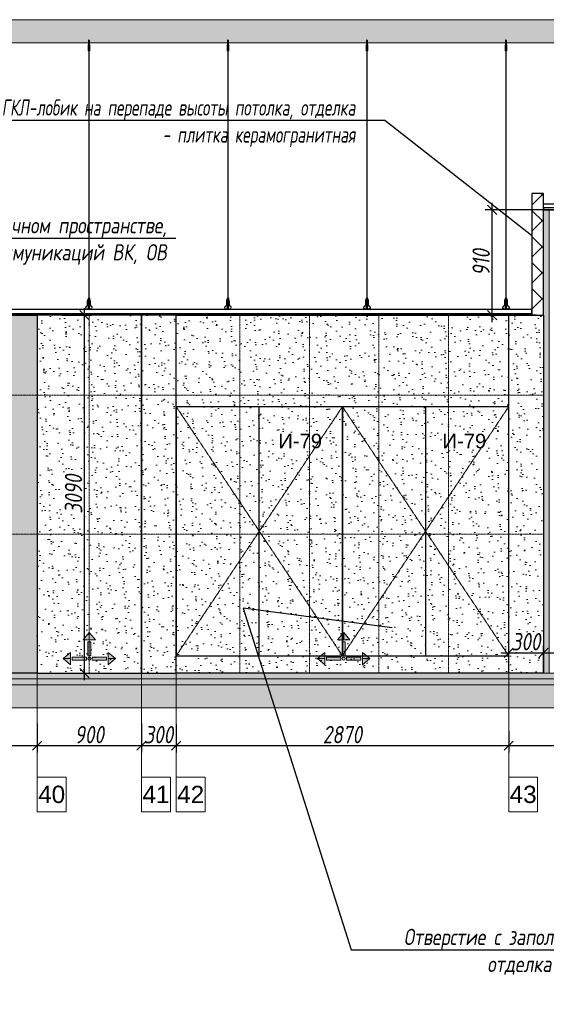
# Model space of a CAD drawing. Header units: millimetres. Extents: x -173851 to 481338, y -267897 to -21875.
# Tile 35 of 126: x -90427 to -85881, y -202644 to -194146. Entities that reach past the tile are written whole.
import ezdxf
from ezdxf import colors
from ezdxf.entities.mleader import LeaderData, LeaderLine
from ezdxf.math import Vec2, Vec3

# ---------------------------------------------------------------- set-up
doc = ezdxf.new("R2010")
doc.units = ezdxf.units.MM
doc.linetypes.add('( Hidden )', pattern=[0.375, 0.25, -0.125])
doc.linetypes.add('DASHDOT', pattern=[25.4, 12.7, -6.35, 0, -6.35])
doc.layers.get('Defpoints').update_dxf_attribs({"color": 31})
for name, color, linetype, lineweight in [('3_RC_Ceiling', 253, 'Continuous', 5), ('A-DETL-GENF', 7, 'Continuous', 5), ('meb', 26, 'Continuous', 15), ('wall_new', 152, 'Continuous', 30)]:
    doc.layers.add(name, color=color, linetype=linetype, lineweight=lineweight)
for name, color, linetype, lineweight, true_color in [('dim_per', 7, 'Continuous', 9, 0x172e00), ('dim_razv', 7, 'DASHDOT', 9, 0x0d1b0d), ('light_pot', 7, 'Continuous', 15, 0xa8a800), ('pol', 7, 'Continuous', 15, 0x55666d)]:
    doc.layers.add(name, color=color, linetype=linetype, lineweight=lineweight, true_color=true_color)
doc.styles.add('fl_iso paper', font='isocpeur.ttf', dxfattribs={"width": 0.8, "oblique": 10})
doc.styles.get("Standard").update_dxf_attribs({"font": 'arial.ttf'})
doc.dimstyles.new('In tre 1_50', dxfattribs={"dimtxt": 150, "dimasz": 80, "dimexe": 60, "dimexo": 10, "dimgap": 20, "dimtad": 1, "dimdec": 0, "dimrnd": 5, "dimzin": 0, "dimdsep": 46, "dimtxsty": 'fl_iso paper', "dimblk": 'OBLIQUE', "dimcen": 0, "dimdle": 60, "dimadec": 0, "dimazin": 0, "dimtfac": 1, "dimtdec": 0, "dimtofl": 0, "dimtmove": 1, "dimatfit": 1, "dimfxl": 40, "dimtolj": 1, "dimtzin": 0, "dimarcsym": 1})

# ---------------------------------------------------------------- blocks, each defined once
blk = doc.blocks.new('*U538')
at = {"layer": '3_RC_Ceiling', "ltscale": 20}
for p, q in [((490274.8, -63286.1), (490274.8, -63346)), ((490279.8, -63281.2), (490279.8, -63300.4)), ((490284.8, -63286.1), (490284.8, -63346)), ((490272.3, -63338.4), (490277.8, -63338.4)), ((490272.3, -63366.9), (490277.8, -63366.9)), ((490284.8, -63324.2), (490274.8, -63324.2)), ((490284.8, -63346), (490274.8, -63346)), ((490277.8, -63325.4), (490277.8, -63346)), ((490277.8, -63373.7), (490277.8, -63333)), ((490277.9, -65491.9), (490277.8, -63380)), ((490281.8, -63325.4), (490281.8, -63346)), ((490281.8, -63373.7), (490281.8, -63332.9)), ((490281.8, -63338.4), (490287.3, -63338.4)), ((490281.8, -63366.9), (490287.3, -63366.9)), ((490281.9, -65491.9), (490281.8, -63380)), ((490277.9, -65511.1), (490277.9, -65482.6)), ((490277.9, -65559.3), (490277.9, -65518.6)), ((490281.9, -65511.1), (490281.9, -65482.6)), ((490281.9, -65559.4), (490281.9, -65518.6)), ((490272.4, -65524.1), (490277.9, -65524.1)), ((490272.4, -65552.6), (490277.9, -65552.6)), ((490285.6, -65568.8), (490274.1, -65568.8)), ((490274.1, -65586.8), (490274.1, -65597.8)), ((490274.1, -65597.8), (490274.1, -65604.3)), ((490276.5, -65574.8), (490276.5, -65571.4)), ((490277.9, -65570.9), (490277, -65570.9)), ((490277.9, -65575.3), (490277, -65575.3)), ((490277.4, -65574.8), (490277.3, -65570.9)), ((490277.9, -65574.8), (490277.4, -65574.8)), ((490277.9, -65582.5), (490277.9, -65566.3)), ((490281.9, -65524.1), (490287.4, -65524.1)), ((490281.9, -65552.6), (490287.4, -65552.6)), ((490281.9, -65582.5), (490281.9, -65566.3)), ((490282.8, -65570.9), (490281.9, -65570.9)), ((490282.4, -65574.8), (490281.9, -65574.8)), ((490282.8, -65575.3), (490281.9, -65575.3)), ((490282.4, -65574.8), (490282.4, -65570.9)), ((490283.3, -65574.8), (490283.3, -65571.4)), ((490285.6, -65586.8), (490285.6, -65597.8)), ((490285.6, -65597.8), (490285.6, -65604.3))]:
    blk.add_line(p, q, dxfattribs=at)
at = {"layer": '3_RC_Ceiling', "ltscale": 20, "elevation": -5.1}
blk.add_lwpolyline([(490272.3, -63327.7), (490272.3, -63378.5, 0.311691), (490287.3, -63378.5), (490287.3, -63327.7, 0.333333)], format="xyb", close=True, dxfattribs=at)
at = {"layer": '3_RC_Ceiling', "ltscale": 20}
for points in [[(490282, -63333.4, 0.15158), (490281.8, -63333, 0.106977), (490281.4, -63332.5, 0.07462), (490280.7, -63332.2, 0.061287), (490279.8, -63332.1, 0.061287), (490279, -63332.2, 0.07462), (490278.3, -63332.5, 0.106977), (490277.8, -63333, 0.15158), (490277.7, -63333.4, 0.156429), (490277.8, -63333.9, 0.106977)], [(490282, -63373.2, -0.15158), (490281.8, -63373.7, -0.106977), (490281.4, -63374.1, -0.07462), (490280.7, -63374.4, -0.061287), (490279.8, -63374.5, -0.061287), (490279, -63374.4, -0.07462), (490278.3, -63374.1, -0.106977), (490277.8, -63373.7, -0.15158), (490277.7, -63373.2, -0.156429), (490277.8, -63372.7, -0.106977)], [(490282, -63333.5, -0.164855), (490281.8, -63333.9, -0.106977)], [(490281.8, -63372.7, -0.164855), (490282, -63373.2, -0.15158)], [(490282, -65519.1, 0.15158), (490281.9, -65518.6, 0.106977), (490281.4, -65518.2, 0.07462), (490280.7, -65517.9, 0.061287), (490279.9, -65517.8, 0.061287), (490279, -65517.9, 0.07462), (490278.3, -65518.2, 0.106977), (490277.8, -65518.6, 0.15158), (490277.7, -65519.1, 0.156429), (490277.9, -65519.6, 0.106977)], [(490282, -65519.1, -0.164855), (490281.9, -65519.6, -0.106977)], [(490287.4, -65524.7, -0.160742), (490293.9, -65538), (490293.9, -65568.4, 0.196304), (490301, -65585.9, -0.186577), (490301.9, -65587.9, 0.403263), (490303.4, -65589.3), (490303.4, -65589.3, 0.315299), (490304.8, -65588.4), (490305, -65587.7, -0.253979), (490306.1, -65586.8, -0.113914), (490306.5, -65586.8, -0.349227), (490307.7, -65588.2), (490307.7, -65590.4, -0.065543), (490307.5, -65591.7), (490306.1, -65596.9, -0.339454), (490296.4, -65604.3), (490263.3, -65604.3, -0.339454), (490253.6, -65596.9), (490252.2, -65591.7, -0.065543), (490252, -65590.4), (490252, -65588.2, -0.349227), (490253.2, -65586.8, -0.113914), (490253.6, -65586.8, -0.253979), (490254.7, -65587.7), (490254.9, -65588.4, 0.315299), (490256.4, -65589.3), (490256.4, -65589.3, 0.403263), (490257.9, -65587.9, -0.186577), (490258.7, -65585.9, 0.196304), (490265.9, -65568.4), (490265.9, -65538, -0.160742), (490272.4, -65524.7)], [(490285.6, -65588.8), (490286.4, -65588.8, 0.414214), (490286.9, -65588.3), (490286.9, -65587.3, 0.414214), (490286.4, -65586.8), (490273.4, -65586.8, 0.414214), (490272.9, -65587.3), (490272.9, -65588.3, 0.414214), (490273.4, -65588.8), (490274.1, -65588.8)], [(490285.6, -65595.8), (490286.4, -65595.8, -0.414214), (490286.9, -65596.3), (490286.9, -65597.3, -0.414214), (490286.4, -65597.8), (490273.4, -65597.8, -0.414214), (490272.9, -65597.3), (490272.9, -65596.3, -0.414214), (490273.4, -65595.8), (490274.1, -65595.8)], [(490285.6, -65604.3), (490285.6, -65605.3, -0.414214), (490282.6, -65608.3), (490277.1, -65608.3, -0.414214), (490274.1, -65605.3), (490274.1, -65604.3)], [(490282, -65558.9, -0.15158), (490281.9, -65559.3, -0.106977), (490281.4, -65559.8, -0.07462), (490280.7, -65560.1, -0.061287), (490279.9, -65560.2, -0.061287), (490279, -65560.1, -0.07462), (490278.3, -65559.8, -0.106977), (490277.8, -65559.3, -0.15158), (490277.7, -65558.9, -0.156429), (490277.9, -65558.4, -0.106977)], [(490281.9, -65558.4, -0.164855), (490282, -65558.9, -0.15158)]]:
    blk.add_lwpolyline(points, format="xyb", dxfattribs=at)
blk.add_lwpolyline([(490272.4, -65513.4), (490272.4, -65564.2, 0.311691), (490287.4, -65564.2), (490287.4, -65513.4, 0.333333)], format="xyb", close=True, dxfattribs=at)
at = {"layer": '3_RC_Ceiling', "ltscale": 20, "const_width": 2.22}
blk.add_lwpolyline([(490307.6, -65584.7, -1), (490312.1, -65584.7), (490312.1, -65586.3, -0.267949), (490311.4, -65587.5, 0.57735), (490311.4, -65589.9, -0.267949), (490312.1, -65591.1), (490312.1, -65593.7, -0.267949), (490311.4, -65594.9, 0.57735), (490311.4, -65597.3, -0.267949), (490312.1, -65598.5), (490312.1, -65601.2, -0.267949), (490311.4, -65602.4, 0.57735), (490311.4, -65604.8, -0.267949), (490312.1, -65606), (490312.1, -65608.8, -0.414214), (490310.7, -65610.2), (490304.5, -65610.2, -0.247529), (490303.3, -65609.6, 0.247529), (490302.2, -65609), (490298.3, -65609, 0.247529), (490297.1, -65609.6, -0.247529), (490296, -65610.2), (490282.3, -65610.2, -0.267949), (490281.1, -65609.5, 0.57735), (490278.7, -65609.5, -0.267949), (490277.5, -65610.2), (490263.7, -65610.2, -0.247529), (490262.6, -65609.6, 0.247529), (490261.4, -65609), (490257.6, -65609, 0.247529), (490256.4, -65609.6, -0.247529), (490255.3, -65610.2), (490249, -65610.2, -0.414214), (490247.6, -65608.8), (490247.6, -65606, -0.267949), (490248.3, -65604.8, 0.57735), (490248.3, -65602.4, -0.267949), (490247.6, -65601.2), (490247.6, -65598.5, -0.267949), (490248.3, -65597.3, 0.57735), (490248.3, -65594.9, -0.267949), (490247.6, -65593.7), (490247.6, -65591.1, -0.267949), (490248.3, -65589.9, 0.57735), (490248.3, -65587.5, -0.267949), (490247.6, -65586.3), (490247.6, -65584.7, -1), (490252.1, -65584.7, -1)], format="xyb", dxfattribs=at)
at = {"layer": '3_RC_Ceiling', "ltscale": 20, "flags": 128}
blk.add_lwpolyline([(490285.6, -65586.8, -0.414214), (490286.1, -65586.3), (490286.6, -65586.3), (490286.6, -65573.3), (490286.1, -65573.3, -0.414214), (490285.6, -65572.8), (490285.6, -65567.9), (490274.1, -65567.9), (490274.1, -65572.8, -0.414214), (490273.6, -65573.3), (490273.1, -65573.3), (490273.1, -65586.3), (490273.6, -65586.3, -0.414214), (490274.1, -65586.8)], format="xyb", dxfattribs=at)
at = {"layer": '3_RC_Ceiling', "ltscale": 20}
for centre in [(490279.8, -63342.2), (490279.8, -63362.2), (490279.9, -65527.8), (490279.9, -65547.8)]:
    blk.add_circle(centre, 1.6, dxfattribs=at)
for centre, radius, start, end in [((490279.8, -63352.2), 2.8, 131.81165, 228.19115), ((490279.8, -63352.2), 2.8, 131.81165, 228.19115), ((490279.8, -63352.2), 2.8, 48.19102, 131.81165), ((490279.8, -63352.2), 2.8, 228.19115, 311.81178), ((490279.8, -63352.2), 2.8, 311.81178, 48.19102), ((490277, -65571.4), 0.5, 90.0014, 180.0014), ((490277, -65574.8), 0.5, 180.0014, 270.0014), ((490279.9, -65537.8), 2.8, 131.81165, 228.19115), ((490279.9, -65537.8), 2.8, 131.81165, 228.19115), ((490278.4, -65582.5), 0.531, 180.0014, 219.64067), ((490279.9, -65537.8), 2.8, 48.19102, 131.81165), ((490279.9, -65537.8), 2.8, 228.19115, 311.81178), ((490279.1, -65581.9), 1.44, 219.64067, 243.43635), ((490279.6, -65581), 2.48, 243.43635, 258.30048), ((490279.9, -65579.5), 3.99, 258.30048, 270.0014), ((490279.9, -65579.5), 3.99, 270.0014, 281.70232), ((490280.2, -65581), 2.48, 281.70232, 296.56645), ((490280.6, -65581.9), 1.44, 296.56645, 320.36213), ((490279.9, -65537.8), 2.8, 311.81178, 48.19102), ((490281.3, -65582.5), 0.531, 320.36213, 0.0014), ((490282.8, -65571.4), 0.5, 0.0014, 90.0014), ((490282.8, -65574.8), 0.5, 270.0014, 0.0014)]:
    blk.add_arc(centre, radius, start, end, dxfattribs=at)
blk = doc.blocks.new('*U1308')
at = {"layer": '3_RC_Ceiling'}
blk.add_blockref('*U538', (-490279.9, 65157.8, 2.5), dxfattribs=at)
blk = doc.blocks.new('*U1309')
at = {"color": 0, "linetype": 'ByBlock', "lineweight": -2, "transparency": 16777216}
for p in [(12000, 0), (13200, 0), (14400, 0), (15600, 0)]:
    blk.add_blockref('*U1308', p, dxfattribs=at)
blk = doc.blocks.new('_Oblique')
at = {"color": 0, "linetype": 'ByBlock', "lineweight": -2}
blk.add_line((-0.5, -0.5), (0.5, 0.5), dxfattribs=at)
blk = doc.blocks.new('*D1354')
at = {"layer": 'Defpoints', "color": 0, "linetype": 'ByBlock', "transparency": 16777216}
for p in [(-90275.9, -200210), (-91275.9, -200214.1), (-90275.9, -200411.9)]:
    blk.add_point(p, dxfattribs=at)
at = {"layer": 'dim_razv', "color": 0, "linetype": 'ByBlock', "lineweight": -2, "transparency": 16777216}
for p, q in [((-91275.9, -200224.1), (-91275.9, -200471.9)), ((-90275.9, -200220), (-90275.9, -200471.9)), ((-91335.9, -200411.9), (-90215.9, -200411.9))]:
    blk.add_line(p, q, dxfattribs=at)
at = {"layer": 'dim_razv', "color": 0, "linetype": 'ByBlock', "lineweight": -2, "transparency": 16777216, "xscale": 80, "yscale": 80, "zscale": 80, "rotation": 180}
blk.add_blockref('_Oblique', (-91275.9, -200411.9), dxfattribs=at)
at = {"layer": 'dim_razv', "color": 0, "linetype": 'ByBlock', "lineweight": -2, "transparency": 16777216, "xscale": 80, "yscale": 80, "zscale": 80}
blk.add_blockref('_Oblique', (-90275.9, -200411.9), dxfattribs=at)
at = {"layer": 'dim_razv', "color": 0, "linetype": 'ByBlock', "transparency": 16777216, "insert": (-90775.9, -200316.9), "char_height": 150, "attachment_point": 5, "style": 'fl_iso paper'}
blk.add_mtext('\\A1;1000', dxfattribs=at)
blk = doc.blocks.new('*D1355')
at = {"layer": 'Defpoints', "color": 0, "linetype": 'ByBlock', "transparency": 16777216}
for p in [(-90275.9, -200210), (-89375.9, -200210), (-89375.9, -200411.9)]:
    blk.add_point(p, dxfattribs=at)
at = {"layer": 'dim_razv', "color": 0, "linetype": 'ByBlock', "lineweight": -2, "transparency": 16777216}
for p, q in [((-90275.9, -200220), (-90275.9, -200471.9)), ((-89375.9, -200220), (-89375.9, -200471.9)), ((-90335.9, -200411.9), (-89315.9, -200411.9))]:
    blk.add_line(p, q, dxfattribs=at)
at = {"layer": 'dim_razv', "color": 0, "linetype": 'ByBlock', "lineweight": -2, "transparency": 16777216, "xscale": 80, "yscale": 80, "zscale": 80, "rotation": 180}
blk.add_blockref('_Oblique', (-90275.9, -200411.9), dxfattribs=at)
at = {"layer": 'dim_razv', "color": 0, "linetype": 'ByBlock', "lineweight": -2, "transparency": 16777216, "xscale": 80, "yscale": 80, "zscale": 80}
blk.add_blockref('_Oblique', (-89375.9, -200411.9), dxfattribs=at)
at = {"layer": 'dim_razv', "color": 0, "linetype": 'ByBlock', "transparency": 16777216, "insert": (-89825.9, -200316.9), "char_height": 150, "attachment_point": 5, "style": 'fl_iso paper'}
blk.add_mtext('\\A1;900', dxfattribs=at)
blk = doc.blocks.new('*D1356')
at = {"layer": 'Defpoints', "color": 0, "linetype": 'ByBlock', "transparency": 16777216}
for p in [(-89375.9, -200210), (-89075.9, -200218.2), (-89075.9, -200411.9)]:
    blk.add_point(p, dxfattribs=at)
at = {"layer": 'dim_razv', "color": 0, "linetype": 'ByBlock', "lineweight": -2, "transparency": 16777216}
for p, q in [((-89375.9, -200220), (-89375.9, -200471.9)), ((-89075.9, -200228.2), (-89075.9, -200471.9)), ((-89435.9, -200411.9), (-89015.9, -200411.9))]:
    blk.add_line(p, q, dxfattribs=at)
at = {"layer": 'dim_razv', "color": 0, "linetype": 'ByBlock', "lineweight": -2, "transparency": 16777216, "xscale": 80, "yscale": 80, "zscale": 80, "rotation": 180}
blk.add_blockref('_Oblique', (-89375.9, -200411.9), dxfattribs=at)
at = {"layer": 'dim_razv', "color": 0, "linetype": 'ByBlock', "lineweight": -2, "transparency": 16777216, "xscale": 80, "yscale": 80, "zscale": 80}
blk.add_blockref('_Oblique', (-89075.9, -200411.9), dxfattribs=at)
at = {"layer": 'dim_razv', "color": 0, "linetype": 'ByBlock', "transparency": 16777216, "insert": (-89225.9, -200316.9), "char_height": 150, "attachment_point": 5, "style": 'fl_iso paper'}
blk.add_mtext('\\A1;300', dxfattribs=at)
blk = doc.blocks.new('*D1357')
at = {"layer": 'Defpoints', "color": 0, "linetype": 'ByBlock', "transparency": 16777216}
for p in [(-89075.9, -200218.2), (-86205.9, -200273.1), (-86205.9, -200411.9)]:
    blk.add_point(p, dxfattribs=at)
at = {"layer": 'dim_razv', "color": 0, "linetype": 'ByBlock', "lineweight": -2, "transparency": 16777216}
for p, q in [((-89075.9, -200228.2), (-89075.9, -200471.9)), ((-86205.9, -200283.1), (-86205.9, -200471.9)), ((-89135.9, -200411.9), (-86145.9, -200411.9))]:
    blk.add_line(p, q, dxfattribs=at)
at = {"layer": 'dim_razv', "color": 0, "linetype": 'ByBlock', "lineweight": -2, "transparency": 16777216, "xscale": 80, "yscale": 80, "zscale": 80, "rotation": 180}
blk.add_blockref('_Oblique', (-89075.9, -200411.9), dxfattribs=at)
at = {"layer": 'dim_razv', "color": 0, "linetype": 'ByBlock', "lineweight": -2, "transparency": 16777216, "xscale": 80, "yscale": 80, "zscale": 80}
blk.add_blockref('_Oblique', (-86205.9, -200411.9), dxfattribs=at)
at = {"layer": 'dim_razv', "color": 0, "linetype": 'ByBlock', "transparency": 16777216, "insert": (-87640.9, -200316.9), "char_height": 150, "attachment_point": 5, "style": 'fl_iso paper'}
blk.add_mtext('\\A1;2870', dxfattribs=at)
blk = doc.blocks.new('*D1358')
at = {"layer": 'Defpoints', "color": 0, "linetype": 'ByBlock', "transparency": 16777216}
for p in [(-86205.9, -200273.1), (-84085.9, -200260.6), (-84085.9, -200411.9)]:
    blk.add_point(p, dxfattribs=at)
at = {"layer": 'dim_razv', "color": 0, "linetype": 'ByBlock', "lineweight": -2, "transparency": 16777216}
for p, q in [((-86205.9, -200283.1), (-86205.9, -200471.9)), ((-84085.9, -200270.6), (-84085.9, -200471.9)), ((-86265.9, -200411.9), (-84025.9, -200411.9))]:
    blk.add_line(p, q, dxfattribs=at)
at = {"layer": 'dim_razv', "color": 0, "linetype": 'ByBlock', "lineweight": -2, "transparency": 16777216, "xscale": 80, "yscale": 80, "zscale": 80, "rotation": 180}
blk.add_blockref('_Oblique', (-86205.9, -200411.9), dxfattribs=at)
at = {"layer": 'dim_razv', "color": 0, "linetype": 'ByBlock', "lineweight": -2, "transparency": 16777216, "xscale": 80, "yscale": 80, "zscale": 80}
blk.add_blockref('_Oblique', (-84085.9, -200411.9), dxfattribs=at)
at = {"layer": 'dim_razv', "color": 0, "linetype": 'ByBlock', "transparency": 16777216, "insert": (-85145.9, -200316.9), "char_height": 150, "attachment_point": 5, "style": 'fl_iso paper'}
blk.add_mtext('\\A1;2120', dxfattribs=at)
blk = doc.blocks.new('*D1329')
at = {"layer": 'Defpoints', "color": 0, "linetype": 'ByBlock', "transparency": 16777216}
for p in [(-90070.5, -196696.3), (-89866.9, -196696.3), (-90070.5, -199786.3)]:
    blk.add_point(p, dxfattribs=at)
at = {"layer": 'dim_razv', "color": 0, "linetype": 'ByBlock', "lineweight": -2, "transparency": 16777216}
for p, q in [((-89866.9, -199846.3), (-89866.9, -196636.3)), ((-90060.5, -196696.3), (-89806.9, -196696.3)), ((-90060.5, -199786.3), (-89806.9, -199786.3))]:
    blk.add_line(p, q, dxfattribs=at)
at = {"layer": 'dim_razv', "color": 0, "linetype": 'ByBlock', "lineweight": -2, "transparency": 16777216, "xscale": 80, "yscale": 80, "zscale": 80}
for p, rotation in [((-89866.9, -196696.3), 90), ((-89866.9, -199786.3), 270)]:
    blk.add_blockref('_Oblique', p, dxfattribs=dict(at, rotation=rotation))
at = {"layer": 'dim_razv', "color": 0, "linetype": 'ByBlock', "transparency": 16777216, "insert": (-89961.9, -198241.3), "char_height": 150, "attachment_point": 5, "rotation": 90, "style": 'fl_iso paper'}
blk.add_mtext('\\A1;3090', dxfattribs=at)
blk = doc.blocks.new('*U1283')
at = {"layer": 'dim_razv', "color": 253, "ltscale": 0.3, "transparency": 33554687}
blk.add_lwpolyline([(0, 1545), (0, -1545)], dxfattribs=at)
blk = doc.blocks.new('*U1284')
at = {"layer": 'dim_razv', "color": 0, "linetype": 'ByBlock', "lineweight": -2, "transparency": 16777216}
blk.add_blockref('*U1283', (0, 0), dxfattribs=at)
blk = doc.blocks.new('*U1285')
at = {"layer": 'dim_razv', "color": 253, "ltscale": 0.3, "transparency": 33554687}
blk.add_lwpolyline([(0, 1545), (0, -1545)], dxfattribs=at)
blk = doc.blocks.new('*U1286')
at = {"layer": 'dim_razv', "color": 0, "linetype": 'ByBlock', "lineweight": -2, "transparency": 16777216}
for p in [(0, 0), (600, 0), (1200, 0), (1800, 0)]:
    blk.add_blockref('*U1285', p, dxfattribs=at)
blk = doc.blocks.new('*D1325')
at = {"layer": 'Defpoints', "color": 0, "linetype": 'ByBlock', "transparency": 16777216}
for p in [(-85905.9, -199609.8), (-86205.9, -199786.3), (-85905.9, -199786.3)]:
    blk.add_point(p, dxfattribs=at)
at = {"layer": 'dim_razv', "color": 0, "linetype": 'ByBlock', "lineweight": -2, "transparency": 16777216}
for p, q in [((-86265.9, -199609.8), (-85845.9, -199609.8)), ((-86205.9, -199776.3), (-86205.9, -199549.8)), ((-85905.9, -199776.3), (-85905.9, -199549.8))]:
    blk.add_line(p, q, dxfattribs=at)
at = {"layer": 'dim_razv', "color": 0, "linetype": 'ByBlock', "lineweight": -2, "transparency": 16777216, "xscale": 80, "yscale": 80, "zscale": 80, "rotation": 180}
blk.add_blockref('_Oblique', (-86205.9, -199609.8), dxfattribs=at)
at = {"layer": 'dim_razv', "color": 0, "linetype": 'ByBlock', "lineweight": -2, "transparency": 16777216, "xscale": 80, "yscale": 80, "zscale": 80}
blk.add_blockref('_Oblique', (-85905.9, -199609.8), dxfattribs=at)
at = {"layer": 'dim_razv', "color": 0, "linetype": 'ByBlock', "transparency": 16777216, "insert": (-86055.9, -199514.8), "char_height": 150, "attachment_point": 5, "style": 'fl_iso paper'}
blk.add_mtext('\\A1;300', dxfattribs=at)
blk = doc.blocks.new('*D1326')
at = {"layer": 'Defpoints', "color": 0, "linetype": 'ByBlock', "transparency": 16777216}
for p in [(-84085.9, -199609.8), (-85905.9, -199663.1), (-84085.9, -200130)]:
    blk.add_point(p, dxfattribs=at)
at = {"layer": 'dim_razv', "color": 0, "linetype": 'ByBlock', "lineweight": -2, "transparency": 16777216}
for p, q in [((-85965.9, -199609.8), (-84025.9, -199609.8)), ((-85905.9, -199653.1), (-85905.9, -199549.8)), ((-84085.9, -200120), (-84085.9, -199549.8))]:
    blk.add_line(p, q, dxfattribs=at)
at = {"layer": 'dim_razv', "color": 0, "linetype": 'ByBlock', "lineweight": -2, "transparency": 16777216, "xscale": 80, "yscale": 80, "zscale": 80, "rotation": 180}
blk.add_blockref('_Oblique', (-85905.9, -199609.8), dxfattribs=at)
at = {"layer": 'dim_razv', "color": 0, "linetype": 'ByBlock', "lineweight": -2, "transparency": 16777216, "xscale": 80, "yscale": 80, "zscale": 80}
blk.add_blockref('_Oblique', (-84085.9, -199609.8), dxfattribs=at)
at = {"layer": 'dim_razv', "color": 0, "linetype": 'ByBlock', "transparency": 16777216, "insert": (-84995.9, -199514.8), "char_height": 150, "attachment_point": 5, "style": 'fl_iso paper'}
blk.add_mtext('\\A1;1820', dxfattribs=at)
blk = doc.blocks.new('*D1324')
at = {"layer": 'Defpoints', "color": 0, "linetype": 'ByBlock', "transparency": 16777216}
for p in [(-86348.6, -195786.3), (-85739.1, -195786.3), (-85955.9, -196696.3)]:
    blk.add_point(p, dxfattribs=at)
at = {"layer": 'dim_razv', "color": 0, "linetype": 'ByBlock', "lineweight": -2, "transparency": 16777216}
for p, q in [((-85749.1, -195786.3), (-86408.6, -195786.3)), ((-86348.6, -196756.3), (-86348.6, -195726.3)), ((-85965.9, -196696.3), (-86408.6, -196696.3))]:
    blk.add_line(p, q, dxfattribs=at)
at = {"layer": 'dim_razv', "color": 0, "linetype": 'ByBlock', "lineweight": -2, "transparency": 16777216, "xscale": 80, "yscale": 80, "zscale": 80}
for p, rotation in [((-86348.6, -195786.3), 90), ((-86348.6, -196696.3), 270)]:
    blk.add_blockref('_Oblique', p, dxfattribs=dict(at, rotation=rotation))
at = {"layer": 'dim_razv', "color": 0, "linetype": 'ByBlock', "transparency": 16777216, "insert": (-86443.6, -196241.3), "char_height": 150, "attachment_point": 5, "rotation": 90, "style": 'fl_iso paper'}
blk.add_mtext('\\A1;910', dxfattribs=at)
blk = doc.blocks.new('1')
at = {"layer": 'pol', "linetype": 'ByBlock'}
h = blk.add_hatch(color=1, dxfattribs=at)
h.paths.add_polyline_path([(35776.4, 73135.4), (35803.1, 73135.4), (35803.1, 73259), (35776.4, 73259)])
h.paths.add_polyline_path([(35789.8, 73274.6), (35843.2, 73274.6), (35789.8, 73338.2)])
h.paths.add_polyline_path([(35789.8, 73274.6), (35736.3, 73274.6), (35789.8, 73338.2)])
edge = h.paths.add_edge_path()
edge.add_arc((35789.8, 73110.5), 13.4, 0, 360)
h = blk.add_hatch(color=1, dxfattribs=at)
h.paths.add_polyline_path([(35813.3, 73097.1), (35813.3, 73123.9), (35936.9, 73123.9), (35936.9, 73097.1)])
h.paths.add_polyline_path([(35952.5, 73110.5), (35952.5, 73164), (36016.1, 73110.5)])
h.paths.add_polyline_path([(35952.5, 73110.5), (35952.5, 73057), (36016.1, 73110.5)])
at = {"layer": 'pol', "color": 1, "linetype": 'ByBlock'}
for points in [[(35789.8, 73274.6), (35736.3, 73274.6), (35789.8, 73338.2), (35789.8, 73274.6)], [(35789.8, 73274.6), (35843.2, 73274.6), (35789.8, 73338.2), (35789.8, 73274.6)], [(35952.5, 73110.5), (35952.5, 73164), (36016.1, 73110.5), (35952.5, 73110.5)], [(35952.5, 73110.5), (35952.5, 73057), (36016.1, 73110.5), (35952.5, 73110.5)]]:
    blk.add_lwpolyline(points, dxfattribs=at)
for points in [[(35776.4, 73135.4), (35803.1, 73135.4), (35803.1, 73259), (35776.4, 73259)], [(35813.3, 73097.1), (35813.3, 73123.9), (35936.9, 73123.9), (35936.9, 73097.1)]]:
    blk.add_lwpolyline(points, close=True, dxfattribs=at)
blk.add_circle((35789.8, 73110.5), 13.4, dxfattribs=at)

msp = doc.modelspace()

# ---------------------------------------------------------------- hatches: boundary and pattern name
at = {"layer": 'A-DETL-GENF'}
h = msp.add_hatch(dxfattribs=at)
h.set_pattern_fill('ANSI35', color=256, scale=20, style=0)
h.set_pattern_definition([(45, (-273001.36, -201985.72), (-89.80256, 89.80256), []), (45, (-272911.56, -201985.72), (-89.80256, 89.80256), [158.75, -31.75, 0, -31.75])])
h.paths.add_polyline_path([(-157027, -194346.3), (-66190.9, -194346.3), (-66190.9, -194146.3), (-157027, -194146.3)])
h = msp.add_hatch(dxfattribs=at)
h.set_pattern_fill('AR-CONC', color=256, style=0)
h.set_pattern_definition([(50, (-269227.67, -207627.55), (182.18467, -15.93909), [19.05, -209.55]), (355, (-269227.67, -207627.55), (-35.24342, 191.05685), [15.24, -167.64058]), (100.45144, (-269212.49, -207628.88), (146.94125, 175.11775), [16.19001, -178.09024]), (46.1842, (-269227.67, -207576.75), (271.07904, -42.04233), [28.575, -314.325]), (96.63556, (-269205.08, -207580.25), (237.40413, 247.42612), [24.28502, -267.1356]), (351.18415, (-269227.67, -207576.75), (237.40413, 247.42612), [22.85997, -251.45973]), (21, (-269202.27, -207589.45), (151.61439, -102.2652), [19.05, -209.55]), (326, (-269202.27, -207589.45), (61.80203, 184.18797), [15.24, -167.64]), (71.451445, (-269189.64, -207597.97), (213.41642, 81.92277), [16.19001, -178.08994]), (37.5, (-269227.67, -207627.55), (3.088603, 84.555039), [0, -165.608, 0, -170.18, 0, -168.275]), (7.5, (-269227.67, -207627.55), (66.819663, 100.180575), [0, -97.028, 0, -161.798, 0, -64.135]), (327.5, (-269284.31, -207627.55), (135.590595, -5.728744), [0, -63.5, 0, -198.12, 0, -262.89]), (317.5, (-269309.71, -207627.55), (148.12918, 25.42649), [0, -82.55, 0, -131.572, 0, -186.69])])
h.paths.add_polyline_path([(-101975.9, -199836.3), (-65580.4, -199836.3), (-65580.4, -199786.3), (-101975.9, -199786.3)])
h = msp.add_hatch(dxfattribs=at)
h.set_pattern_fill('ANSI35', color=256, scale=10, style=0)
h.set_pattern_definition([(45, (-269227.67, -207627.55), (-44.90128, 44.90128), []), (45, (-269182.77, -207627.55), (-44.90128, 44.90128), [79.375, -15.875, 0, -15.875])])
h.paths.add_polyline_path([(-65580.4, -199886.3), (-101975.9, -199886.3), (-101975.9, -199836.3), (-65580.4, -199836.3)])
h = msp.add_hatch(dxfattribs=at)
h.set_pattern_fill('ANSI35', color=256, scale=20, style=0)
h.set_pattern_definition([(45, (-269227.67, -207627.55), (-89.80256, 89.80256), []), (45, (-269137.87, -207627.55), (-89.80256, 89.80256), [158.75, -31.75, 0, -31.75])])
h.paths.add_polyline_path([(-101975.9, -200086.3), (-65580.4, -200086.3), (-65580.4, -199886.3), (-101975.9, -199886.3)])
at = {"layer": 'dim_razv', "true_color": 0xffffff, "transparency": 33554687}
h = msp.add_hatch(dxfattribs=at)
h.set_pattern_fill('AR-SAND', scale=3, angle=315)
h.set_pattern_definition([(352.5, (120932.77, 10341.21), (100.426047, 107.214405), [0, -115.824, 0, -129.54, 0, -123.825]), (322.5, (120932.77, 10341.21), (247.41986, 56.70328), [0, -62.484, 0, -104.394, 0, -40.005]), (282.5, (120866.5, 10407.49), (168.099694, -167.48995), [0, -38.1, 0, -137.16, 0, -179.07]), (272.5, (120866.5, 10407.49), (209.26523, -114.68433), [0, -19.05, 0, -89.916, 0, -102.87])])
h.paths.add_polyline_path([(-103370.9, -196666.3), (-104780.9, -196666.3), (-104780.9, -198946.3), (-103370.9, -198946.3)], flags=16)
h.paths.add_polyline_path([(-104875.9, -198946.3), (-102325.9, -198946.3), (-102325.9, -196246.3), (-104875.9, -196246.3)])
h.paths.add_polyline_path([(-105245.9, -198946.3), (-104875.9, -198946.3), (-104875.9, -196246.3), (-105245.9, -196246.3)])
h.paths.add_polyline_path([(-108275.9, -198946.3), (-105245.9, -198946.3), (-105245.9, -196246.3), (-108275.9, -196246.3)])
h.paths.add_polyline_path([(-117509.6, -196666.3), (-116099.6, -196666.3), (-116099.6, -198946.3), (-117509.6, -198946.3)], flags=16)
h.paths.add_polyline_path([(-108645.9, -196246.3), (-108275.9, -196246.3), (-108275.9, -198946.3), (-108645.9, -198946.3)])
h.paths.add_polyline_path([(-115914.6, -198946.3), (-113815.9, -198946.3), (-113815.9, -196246.3), (-115914.6, -196246.3)])
h.paths.add_polyline_path([(-117914.6, -198946.3), (-115914.6, -198946.3), (-115914.6, -196246.3), (-117914.6, -196246.3)])
h.paths.add_polyline_path([(-125744.6, -196666.3), (-123784.6, -196666.3), (-123784.6, -198946.3), (-125744.6, -198946.3)], flags=16)
h.paths.add_polyline_path([(-122489.6, -196246.3), (-127534.6, -196246.3), (-127534.6, -198946.3), (-122489.6, -198946.3)])
h.paths.add_polyline_path([(-127884.6, -198946.3), (-127534.6, -198946.3), (-127534.6, -196246.3), (-127884.6, -196246.3)])
h.paths.add_polyline_path([(-128964.6, -196246.3), (-127884.6, -196246.3), (-127884.6, -198946.3), (-128964.6, -198946.3)])
h.paths.add_polyline_path([(-133994.6, -196666.3), (-132584.6, -196666.3), (-132584.6, -198946.3), (-133994.6, -198946.3)], flags=16)
h.paths.add_polyline_path([(-132464.6, -198946.3), (-128964.6, -198946.3), (-128964.6, -196246.3), (-132464.6, -196246.3)])
h.paths.add_polyline_path([(-134013.3, -196246.3), (-132464.6, -196246.3), (-132464.6, -198946.3), (-134013.3, -198946.3)])
h.paths.add_polyline_path([(-135434.6, -196666.3), (-136844.6, -196666.3), (-136844.6, -198946.3), (-135434.6, -198946.3)], flags=16)
h.paths.add_polyline_path([(-137164.6, -198946.3), (-134013.3, -198946.3), (-134013.3, -196246.3), (-137164.6, -196246.3)])
h.paths.add_polyline_path([(-138964.6, -196246.3), (-137164.6, -196246.3), (-137164.6, -198946.3), (-138964.6, -198946.3)])
h.paths.add_polyline_path([(-139414.6, -198946.3), (-138964.6, -198946.3), (-138964.6, -196246.3), (-139414.6, -196246.3)])
h.paths.add_polyline_path([(-141214.6, -198946.3), (-140864.6, -198946.3), (-140864.6, -196246.3), (-141214.6, -196246.3)])
h.paths.add_polyline_path([(-142614.6, -196246.3), (-141214.6, -196246.3), (-141214.6, -198946.3), (-142614.6, -198946.3)])
h.paths.add_polyline_path([(-144134.6, -198946.3), (-142614.6, -198946.3), (-142614.6, -196246.3), (-144134.6, -196246.3)])
h.paths.add_polyline_path([(-144784.6, -198946.3), (-144134.6, -198946.3), (-144134.6, -196246.3), (-144784.6, -196246.3)])
h.paths.add_polyline_path([(-156974.6, -199786.3), (-148504.6, -199786.3), (-148504.6, -196696.3), (-149224.6, -196696.3), (-149224.6, -195786.3), (-156974.6, -195786.3)])
h.paths.add_polyline_path([(-91975.9, -199786.3), (-91275.9, -199786.3), (-91275.9, -196696.3), (-91975.9, -196696.3)])
h.paths.add_polyline_path([(-96475.9, -199786.3), (-91975.9, -199786.3), (-91975.9, -196696.3), (-96475.9, -196696.3)])
h.paths.add_polyline_path([(-95105.9, -197506.3), (-96155.9, -197506.3), (-96155.9, -199786.3), (-95105.9, -199786.3)], flags=16)
h.paths.add_polyline_path([(-93425.9, -197506.3), (-92375.9, -197506.3), (-92375.9, -199786.3), (-93425.9, -199786.3)], flags=16)
h.paths.add_polyline_path([(-91275.9, -196696.3), (-90275.9, -196696.3), (-90275.9, -199786.3), (-91275.9, -199786.3)])
h.paths.add_polyline_path([(-75636.7, -196186.3), (-71186.7, -196186.3), (-71186.7, -199786.3), (-75636.7, -199786.3)], flags=17)
edge = h.paths.add_edge_path()
edge.add_line((-71186.7, -196186.3), (-75636.7, -196186.3))
edge.add_line((-75636.7, -196186.3), (-75636.7, -199786.3))
edge.add_line((-75636.7, -199786.3), (-75756.7, -199786.3))
edge.add_line((-75756.7, -199786.3), (-75756.7, -196386.3))
edge.add_arc((-75156.7, -196386.3), 600, 90, 180, ccw=False)
edge.add_line((-75156.7, -195786.3), (-71136.7, -195786.3))
edge.add_line((-71136.7, -195786.3), (-71136.7, -199786.3))
edge.add_line((-71136.7, -199786.3), (-71186.7, -199786.3))
edge.add_line((-71186.7, -199786.3), (-71186.7, -196186.3))
h.paths.add_polyline_path([(-69136.7, -195786.3), (-68136.7, -195786.3), (-68136.7, -199786.3), (-69136.7, -199786.3)])
h.paths.add_polyline_path([(-70136.7, -199786.3), (-69136.7, -199786.3), (-69136.7, -195786.3), (-70136.7, -195786.3)])
h.paths.add_polyline_path([(-71136.7, -195786.3), (-70136.7, -195786.3), (-70136.7, -199786.3), (-71136.7, -199786.3)])
h.paths.add_polyline_path([(-68136.7, -196186.3), (-68136.7, -195786.3), (-66336.7, -195786.3), (-66336.7, -199786.3), (-66686.7, -199786.3), (-66686.7, -196186.3)])
h.paths.add_polyline_path([(-102325.9, -198946.3), (-102245.9, -198946.3), (-102245.9, -199086.3), (-101975.9, -199086.3), (-101975.9, -196696.3), (-102325.9, -196696.3)])
h.paths.add_polyline_path([(-140864.6, -196246.3), (-139414.6, -196246.3), (-139414.6, -198946.3), (-140864.6, -198946.3)])
h.paths.add_polyline_path([(-140699.6, -197566.3), (-139949.6, -197566.3), (-139949.6, -198916.3), (-140699.6, -198916.3)])
h = msp.add_hatch(dxfattribs=at)
h.set_pattern_fill('AR-SAND', scale=3, angle=315)
h.set_pattern_definition([(352.5, (3773.69, -7e-05), (100.426047, 107.214405), [0, -115.824, 0, -129.54, 0, -123.825]), (322.5, (3773.7, -7e-05), (247.41986, 56.70328), [0, -62.484, 0, -104.394, 0, -40.005]), (282.5, (3707.42, 66.27), (168.09969, -167.48995), [0, -38.1, 0, -137.16, 0, -179.07]), (272.5, (3707.42, 66.27), (209.26523, -114.68433), [0, -19.05, 0, -89.916, 0, -102.87])])
h.paths.add_polyline_path([(-89075.9, -196696.3), (-85905.9, -196696.3), (-85905.9, -199786.3), (-89075.9, -199786.3)])
h.paths.add_polyline_path([(-89375.9, -199786.3), (-89075.9, -199786.3), (-89075.9, -196696.3), (-89375.9, -196696.3)])
h.paths.add_polyline_path([(-90275.9, -199786.3), (-89375.9, -199786.3), (-89375.9, -196696.3), (-90275.9, -196696.3)])
at = {"layer": 'light_pot', "linetype": 'ByBlock', "true_color": 0xfdffd1}
h = msp.add_hatch(color=7, dxfattribs=at)
h.dxf.hatch_style = 1
h.paths.add_polyline_path([(-85855.9, -199786.3), (-85905.9, -199786.3), (-85905.9, -195786.3), (-85855.9, -195786.3)])
at = {"layer": 'wall_new', "linetype": 'ByBlock', "lineweight": 5}
h = msp.add_hatch(dxfattribs=at)
h.set_pattern_fill('ANSI37', color=256, scale=50)
h.set_pattern_definition([(45, (3773.7, -7e-05), (-112.2532, 112.2532), []), (135, (3773.7, -7e-05), (-112.2532, -112.2532), [])])
h.paths.add_polyline_path([(-149224.6, -196646.3), (-149124.6, -196646.3), (-149124.6, -195646.3), (-149224.6, -195646.3)])
h.paths.add_polyline_path([(-144784.6, -196696.3), (-145134.6, -196696.3), (-145134.6, -196146.3), (-144784.6, -196146.3)])
h.paths.add_polyline_path([(-101975.9, -196696.3), (-102325.9, -196696.3), (-102325.9, -196146.3), (-101975.9, -196146.3)])
h.paths.add_polyline_path([(-86005.9, -196696.3), (-85905.9, -196696.3), (-85905.9, -195646.3), (-86005.9, -195646.3)])

# ---------------------------------------------------------------- linework, layer by layer
at = {"lineweight": 13}
for points in [[(-157027, -194346.3), (-66190.9, -194346.3), (-66190.9, -194146.3), (-157027, -194146.3)], [(-101975.9, -199836.3), (-65580.4, -199836.3), (-65580.4, -199786.3), (-101975.9, -199786.3)], [(-65580.4, -199886.3), (-101975.9, -199886.3), (-101975.9, -199836.3), (-65580.4, -199836.3)], [(-101975.9, -200086.3), (-65580.4, -200086.3), (-65580.4, -199886.3), (-101975.9, -199886.3)]]:
    msp.add_lwpolyline(points, close=True, dxfattribs=at)
at = {"linetype": 'ByBlock'}
for points in [[(-86005.9, -196696.3), (-85905.9, -196696.3), (-85905.9, -195646.3), (-86005.9, -195646.3)], [(-66336.7, -195771.3), (-85905.9, -195771.3), (-85905.9, -195736.3), (-66336.7, -195736.3)], [(-85905.9, -195786.3), (-66336.7, -195786.3), (-66336.7, -195771.3), (-85905.9, -195771.3)], [(-86005.9, -196646.3), (-101975.9, -196646.3), (-101975.9, -196681.3), (-86005.9, -196681.3)], [(-101975.9, -196681.3), (-86005.9, -196681.3), (-86005.9, -196696.3), (-101975.9, -196696.3)], [(-91275.9, -196696.3), (-90275.9, -196696.3), (-90275.9, -199786.3), (-91275.9, -199786.3)], [(-90275.9, -199786.3), (-89375.9, -199786.3), (-89375.9, -196696.3), (-90275.9, -196696.3)], [(-89375.9, -199786.3), (-89075.9, -199786.3), (-89075.9, -196696.3), (-89375.9, -196696.3)], [(-89075.9, -196696.3), (-85905.9, -196696.3), (-85905.9, -199786.3), (-89075.9, -199786.3)], [(-89075.9, -199636.3), (-87640.9, -199636.3), (-87640.9, -197486.3), (-89075.9, -197486.3)], [(-87640.9, -199636.3), (-86205.9, -199636.3), (-86205.9, -197486.3), (-87640.9, -197486.3)]]:
    msp.add_lwpolyline(points, close=True, dxfattribs=at)
for points in [[(-86205.9, -199786.3), (-86205.9, -196696.3)], [(-88358.4, -199636.3), (-88358.4, -197486.3)], [(-86923.4, -197486.3), (-86923.4, -199636.3)]]:
    msp.add_lwpolyline(points, dxfattribs=at)
at = {"color": 253, "linetype": '( Hidden )', "lineweight": 13, "ltscale": 15}
for points in [[(-89075.9, -197486.3), (-88358.4, -198561.3), (-89075.9, -199636.3)], [(-87640.9, -197486.3), (-88358.4, -198561.3), (-87640.9, -199636.3)], [(-87640.9, -197486.3), (-86923.4, -198561.3), (-87640.9, -199636.3)], [(-86205.9, -197486.3), (-86923.4, -198561.3), (-86205.9, -199636.3)]]:
    msp.add_lwpolyline(points, dxfattribs=at)
at = {"layer": 'dim_razv', "color": 253, "ltscale": 0.3, "transparency": 33554687}
for points in [[(-96475.9, -197386.3), (-85905.9, -197386.3)], [(-92375.9, -198586.3), (-85905.9, -198586.3)]]:
    msp.add_lwpolyline(points, dxfattribs=at)
at = {"layer": 'light_pot', "color": 160, "linetype": 'ByBlock', "true_color": 0x003efa}
msp.add_lwpolyline([(-85855.9, -199786.3), (-85905.9, -199786.3), (-85905.9, -195786.3), (-85855.9, -195786.3)], close=True, dxfattribs=at)
at = {"layer": 'meb', "color": 10}
for points in [[(-90275.9, -199679), (-90275.9, -200983.3)], [(-89375.9, -199679), (-89375.9, -200983.3)], [(-89075.9, -199679), (-89075.9, -200983.3)], [(-86205.9, -199679), (-86205.9, -200983.3)]]:
    msp.add_lwpolyline(points, dxfattribs=at)
for points in [[(-90275.9, -200983.3), (-90025.9, -200983.3), (-90025.9, -200683.3), (-90275.9, -200683.3)], [(-89375.9, -200983.3), (-89125.9, -200983.3), (-89125.9, -200683.3), (-89375.9, -200683.3)], [(-89075.9, -200983.3), (-88825.9, -200983.3), (-88825.9, -200683.3), (-89075.9, -200683.3)], [(-86205.9, -200983.3), (-85955.9, -200983.3), (-85955.9, -200683.3), (-86205.9, -200683.3)]]:
    msp.add_lwpolyline(points, close=True, dxfattribs=at)

# ---------------------------------------------------------------- block references
at = {"linetype": 'ByBlock'}
msp.add_blockref('*U1309', (-101829, -196194.3, -2.5), dxfattribs=at)
at = {"linetype": 'ByBlock', "yscale": 0.9938708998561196, "zscale": 0.9938708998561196}
for p, xscale, rotation in [((-17163.5, -235231.2), 0.9938708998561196, 90.00000000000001), ((-162488.4, -235231.2), -0.9938708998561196, 270), ((-14967.8, -235231.2), 0.9938708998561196, 90.00000000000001), ((-160292.6, -235231.2), -0.9938708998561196, 270)]:
    msp.add_blockref('1', p, dxfattribs=dict(at, xscale=xscale, rotation=rotation))
at = {"layer": 'dim_razv', "linetype": 'ByBlock'}
for name, p in [('*U1284', (-89825.9, -198241.3)), ('*U1286', (-88525.9, -198241.3))]:
    msp.add_blockref(name, p, dxfattribs=at)

# ---------------------------------------------------------------- texts
at = {"color": 252, "linetype": 'ByBlock', "char_height": 125, "attachment_point": 5}
for insert in [(-88005.6, -197783.5), (-86588.5, -197783.5)]:
    msp.add_mtext_dynamic_manual_height_columns('И-79', width=219.763, gutter_width=12.5, heights=[0], dxfattribs=dict(at, insert=insert))
at = {"layer": 'meb', "color": 10, "char_height": 150, "attachment_point": 5}
for s, insert in [('40', (-90150.9, -200833.3)), ('41', (-89250.9, -200833.3)), ('42', (-88950.9, -200833.3)), ('43', (-86080.9, -200833.3))]:
    msp.add_mtext_dynamic_manual_height_columns(s, width=165.776, gutter_width=12.5, heights=[0], dxfattribs=dict(at, insert=insert))

# ---------------------------------------------------------------- dimensions: what is measured, and where the dimension line sits
at = {"layer": 'dim_razv', "linetype": 'ByBlock'}
for base, p1, p2, picture, middle in [((-86348.6, -195786.3), (-85955.9, -196696.3), (-85739.1, -195786.3), '*D1324', (-86443.6, -196241.3)), ((-89866.9, -196696.3), (-90070.5, -199786.3), (-90070.5, -196696.3), '*D1329', (-89961.9, -198241.3))]:
    dim = msp.add_linear_dim(base=base, p1=p1, p2=p2, angle=90, dimstyle='In tre 1_50', dxfattribs=at)
    dim.commit()
    dim.dimension.update_dxf_attribs({"geometry": picture, "text_midpoint": middle})
for base, p1, p2, picture, middle in [((-85905.9, -199609.8), (-86205.9, -199786.3), (-85905.9, -199786.3), '*D1325', (-86055.9, -199514.8)), ((-84085.9, -199609.8), (-85905.9, -199663.1), (-84085.9, -200130), '*D1326', (-84995.9, -199514.8)), ((-90275.9, -200411.9), (-91275.9, -200214.1), (-90275.9, -200210), '*D1354', (-90775.9, -200316.9)), ((-89375.9, -200411.9), (-90275.9, -200210), (-89375.9, -200210), '*D1355', (-89825.9, -200316.9)), ((-89075.9, -200411.9), (-89375.9, -200210), (-89075.9, -200218.2), '*D1356', (-89225.9, -200316.9)), ((-86205.9, -200411.9), (-89075.9, -200218.2), (-86205.9, -200273.1), '*D1357', (-87640.9, -200316.9)), ((-84085.9, -200411.9), (-86205.9, -200273.1), (-84085.9, -200260.6), '*D1358', (-85145.9, -200316.9))]:
    dim = msp.add_linear_dim(base=base, p1=p1, p2=p2, dimstyle='In tre 1_50', dxfattribs=at)
    dim.commit()
    dim.dimension.update_dxf_attribs({"geometry": picture, "text_midpoint": middle})

# ---------------------------------------------------------------- leaders
at = {"layer": 'dim_per', "linetype": 'ByBlock'}
ml = msp.add_multileader_mtext('Standard', dxfattribs=at)
ml.set_content('ГКЛ-лобик на перепаде высоты потолка, отделка - плитка керамогранитная ', color=256, style='fl_iso paper')
ml.set_leader_properties()
ml.build(insert=Vec2(0, 0))
ml.multileader.update_dxf_attribs({"text_left_attachment_type": 6, "text_right_attachment_type": 6, "dogleg_length": 252.8})
ctx = ml.context
ctx.base_point, ctx.char_height, ctx.plane_origin = Vec3(-90492.7, -195016.1, 0), 140, Vec3(-80436.3, -193060.9, 0)
ctx.left_attachment, ctx.right_attachment, ctx.text_align_type = 6, 6, 2
notes = []
notes.append((ctx, [(1, (1, 1, 0), (-87275.2, -195016.1, 0), (-1, 0), 252.8, [(0, [(-86005.9, -196010.6, 0)], 0, [])])]))
ctx.mtext.insert, ctx.mtext.width, ctx.mtext.alignment, ctx.mtext.flow_direction = Vec3(-87529.9, -194834.1, 0), 3549.865, 3, 5
ml = msp.add_multileader_mtext('Standard', dxfattribs=at)
ml.set_content('Отверстие 111, в запотолочном пространстве,\\Pразмер 550х200(Н)мм, для коммуникаций ВК, ОВ', color=256, style='fl_iso paper')
ml.set_leader_properties()
ml.build(insert=Vec2(0, 0))
ml.multileader.update_dxf_attribs({"text_left_attachment_type": 6, "text_right_attachment_type": 6, "dogleg_length": 252.8})
ctx = ml.context
ctx.base_point, ctx.char_height, ctx.plane_origin = Vec3(-92741.9, -196032.6), 140, Vec3(-94641.1, -192360.8)
ctx.left_attachment, ctx.right_attachment, ctx.text_align_type = 6, 6, 2
notes.append((ctx, [(0, (1, 1, 0), (-92994.7, -196032.6), (1, 0), 252.8, [(0, [(-93080.1, -196424.7)], 0, [])])]))
ctx.mtext.insert, ctx.mtext.width, ctx.mtext.alignment, ctx.mtext.flow_direction = Vec3(-89157.1, -195850.6), 4748.119, 3, 5
ml = msp.add_multileader_mtext('Standard', dxfattribs=at)
ml.set_content('Отверстие с заполнением И-79, размер проема - 1475х2150(Н)мм;\\Pотделка дверцы (тех.лючка) аналогично отделке стены', color=256, style='fl_iso paper')
ml.set_leader_properties()
ml.build(insert=Vec2(0, 0))
ml.multileader.update_dxf_attribs({"text_left_attachment_type": 6, "text_right_attachment_type": 6, "dogleg_length": 252.8})
ctx = ml.context
ctx.base_point, ctx.char_height, ctx.plane_origin = Vec3(-87313.4, -202175), 140, Vec3(-87575.2, -198362.7)
ctx.left_attachment, ctx.right_attachment, ctx.text_align_type = 6, 6, 2
notes.append((ctx, [(0, (1, 1, 0), (-87566.2, -202175), (1, 0), 252.8, [(1, [(-87207.3, -199396.3), (-88498.2, -199224.1)], 0, [])])]))
ctx.mtext.insert, ctx.mtext.width, ctx.mtext.alignment, ctx.mtext.flow_direction = Vec3(-82457.4, -201993), 5018.667, 3, 5
for ctx, leaders in notes:
    for number, flags, end, landing, length, lines in leaders:
        leader = LeaderData()
        leader.index, (leader.has_last_leader_line, leader.has_dogleg_vector, leader.attachment_direction) = number, flags
        leader.last_leader_point, leader.dogleg_vector, leader.dogleg_length = Vec3(end), Vec3(landing), length
        for number, points, colour, breaks in lines:
            line = LeaderLine()
            line.index, line.vertices, line.color, line.breaks = number, Vec3.list(points), colors.encode_raw_color(colour), breaks
            leader.lines.append(line)
        ctx.leaders.append(leader)

doc.saveas('drawing.dxf')
